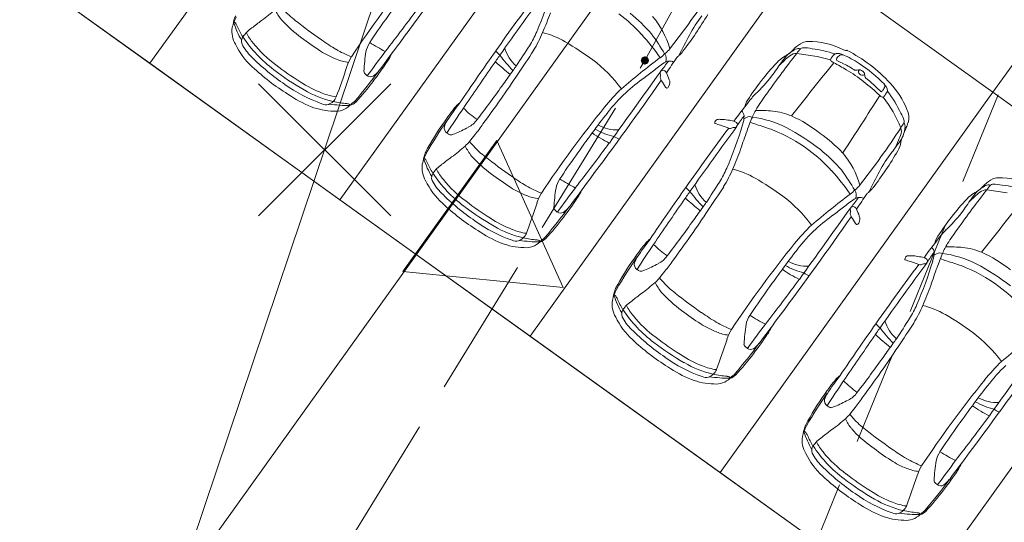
# Model space of a CAD drawing. Header units: metres. Extents: x 6541766 to 6542290, y 5894743 to 5895338.
# Tile 35 of 78: x 6541940.31 to 6541950.83, y 5895200.05 to 5895205.43. Entities that reach past the tile are written whole.
import ezdxf

# ---------------------------------------------------------------- set-up
doc = ezdxf.new("R2010")
doc.units = ezdxf.units.M
doc.linetypes.add('1.0_0.5', pattern=[1.5, 1, -0.5])
doc.linetypes.add('1.5_0.5', pattern=[2, 1.5, -0.5])
for name, color, linetype, lineweight in [('_dr_ścieki kd', 36, 'Continuous', 30), ('A-OZNACZENIA', 7, 'Continuous', 15), ('A-PZT', 4, 'Continuous', 9), ('IE - podklad', 8, 'Continuous', 9)]:
    doc.layers.add(name, color=color, linetype=linetype, lineweight=lineweight)
for name, color, linetype in [('_rozbiórki', 1, 'Continuous'), ('jezdnia', 7, 'Continuous'), ('przewód kanalizacyjny', 7, 'Continuous'), ('zadrzewienie  zakrzewienie', 7, 'Continuous')]:
    doc.layers.add(name, color=color, linetype=linetype)

# ---------------------------------------------------------------- blocks, each defined once
blk = doc.blocks.new('blok - sanitarne pzt chelmza ng')
at = {"layer": '_rozbiórki', "lineweight": 9}
for p, q in [((6542442.859, 5895204.742), (6542444.273, 5895203.328)), ((6542444.273, 5895204.742), (6542442.859, 5895203.328))]:
    blk.add_line(p, q, dxfattribs=at)
at = {"layer": 'przewód kanalizacyjny', "color": 34, "linetype": 'Continuous', "lineweight": 9}
for p in [(6542419.51, 5895132.49), (6542428.063, 5895157.928)]:
    blk.add_line(p, (6542454.28, 5895235.9), dxfattribs=at)
blk = doc.blocks.new('blok - podklad szary rfqfqw')
at = {"color": 8, "linetype": 'ByBlock', "lineweight": 9}
for p, q in [((6541948.613, 5895205.066), (6541948.83, 5895205.034)), ((6541948.83, 5895205.034), (6541948.973, 5895204.998)), ((6541950.645, 5895203.608), (6541950.861, 5895203.577))]:
    blk.add_line(p, q, dxfattribs=at)
for centre, radius, start, end in [((6541911.026, 5895230.102), 41.629, 323.2311, 325.0181), ((6541954.196, 5895198.137), 12.429, 141.0675, 146.3247), ((6541965.133, 5895191.29), 24.084, 143.1734, 145.0354), ((6541991.845, 5895172.176), 56.868, 143.8279, 144.688), ((6541941.811, 5895207.024), 4.378, 336.7681, 343.2174), ((6541940.714, 5895210.251), 8.317, 321.8662, 327.0563), ((6541954.902, 5895197.879), 13.081, 143.4301, 146.0683), ((6541941.031, 5895207.907), 3.11, 306.7936, 310.2152), ((6541943.533, 5895205.768), 0.548, 205.4757, 218.6323), ((6541943.722, 5895206.057), 0.792, 221.243, 233.7315), ((6541928.173, 5895217.599), 20.345, 322.0465, 323.7401), ((6541941.922, 5895207.006), 4.33, 336.6155, 339.6317), ((6541945.74, 5895204.177), 1.632, 41.9991, 53.5481), ((6541945.691, 5895204.087), 1.812, 40.8781, 50.933), ((6541944.393, 5895207.389), 3.784, 322.5414, 329.744), ((6541943.263, 5895205.15), 0.71, 154.3633, 164.3428), ((6541943.012, 5895205.306), 0.429, 158.0762, 171.2191), ((6541943.529, 5895205.696), 0.981, 197.9618, 209.9941), ((6541942.589, 5895205.366), 0.0345, 37.1665, 73.964), ((6541942.473, 5895205.283), 0.176, 25.037, 35.9371), ((6541892.662, 5895270.677), 82.353, 307.49455, 307.58533), ((6541944.069, 5895206.282), 1.289, 221.6396, 234.4787), ((6541946.662, 5895209.735), 5.501, 231.7042, 235.3516), ((6541946.361, 5895204.862), 0.93, 15.8143, 40.1111), ((6541948.729, 5895204.589), 1.431, 142.1557, 151.9497), ((6541942.841, 5895205.301), 0.265, 171.0573, 211.3534), ((6541943.421, 5895205.689), 0.855, 202.7913, 211.5538), ((6541943.12, 5895204.924), 0.532, 136.2913, 142.9019), ((6541943.224, 5895205.532), 0.551, 206.3992, 220.4587), ((6541943.018, 5895205.003), 0.405, 124.3645, 134.4298), ((6541944.673, 5895205.806), 1.268, 328.6841, 336.3133), ((6541944.77, 5895205.746), 1.216, 327.8362, 337.8511), ((6541945.629, 5895204.276), 1.047, 60.8709, 75.162), ((6541945.206, 5895203.674), 2.366, 34.6604, 42.3984), ((6541945.038, 5895203.791), 2.508, 30.4027, 36.2307), ((6541943.318, 5895205.498), 0.779, 205.4948, 227.7389), ((6541942.77, 5895205.194), 0.0908, 145.3909, 199.0658), ((6541943.166, 5895205.419), 0.545, 207.8733, 225.4647), ((6541943.883, 5895206.032), 1.428, 213.5818, 233.0259), ((6541943.871, 5895206.049), 1.38, 219.3518, 233.3278), ((6541944.916, 5895207.292), 2.605, 232.2084, 237.7048), ((6541944.521, 5895206.562), 1.674, 233.8948, 240.2528), ((6541944.291, 5895205.025), 0.288, 147.1947, 168.3883), ((6541945.768, 5895207.997), 3.3, 238.5997, 241.9329), ((6540234.011, 5896469.938), 2127.191, 323.50822, 323.518327), ((6541944.608, 5895202.535), 3.064, 53.4613, 60.0411), ((6541961.907, 5895197.707), 16.298, 152.383, 153.252), ((6541948.872, 5895204.812), 0.418, 117.8651, 132.4463), ((6541948.729, 5895205.069), 0.124, 89.3876, 115.1608), ((6541948.745, 5895204.387), 0.806, 62.8831, 91.0116), ((6541944.001, 5895205.815), 0.868, 236.7067, 249.3639), ((6541944.322, 5895206.191), 1.253, 239.6949, 247.9597), ((6541946.192, 5895204.739), 2.21, 171.0455, 176.4961), ((6541979.285, 5895178.843), 43.801, 143.1924, 143.6144), ((6541943.932, 5895205.204), 0.378, 324.3338, 337.9528), ((6541972.201, 5895186.166), 32.813, 144.7773, 145.9543), ((6541945.569, 5895205.219), 0.215, 216.4669, 233.1654), ((6541945.874, 5895205.232), 0.397, 196.1566, 229.2969), ((6541935.003, 5895211.99), 12.746, 326.3685, 327.5289), ((6541939.701, 5895208.953), 7.215, 325.2873, 327.7032), ((6541946.749, 5895205.562), 0.676, 306.6272, 318.5863), ((6541947.128, 5895205.009), 0.0895, 335.9925, 34.6225), ((6541947.222, 5895205.207), 0.211, 308.57, 325.5609), ((6541959.333, 5895196.732), 13.578, 142.1364, 144.3528), ((6541948.319, 5895205.34), 0.348, 298.8137, 309.5028), ((6541948.784, 5895204.76), 0.395, 117.7941, 135.0941), ((6541948.611, 5895204.948), 0.118, 88.842, 128.3006), ((6541947.634, 5895206.038), 1.325, 313.193, 316.1665), ((6541948.629, 5895205.066), 0.0527, 64.9374, 123.6119), ((6541948.892, 5895204.886), 0.331, 136.6022, 147.2258), ((6541948.677, 5895205.087), 0.0372, 93.5481, 134.4924), ((6541948.69, 5895204.71), 0.415, 77.8333, 92.0894), ((6541948.561, 5895203.59), 1.541, 72.5844, 81.9257), ((6541949.039, 5895205.031), 0.0338, 100.8259, 135.8492), ((6541949.047, 5895204.941), 0.124, 61.0521, 96.8218), ((6541949.197, 5895205.27), 0.186, 242.7824, 249.7674), ((6541949.136, 5895205.11), 0.0144, 258.054, 300.8235), ((6541949.147, 5895205.09), 0.00831, 63.1718, 114.7213), ((6541948.398, 5895203.634), 1.646, 42.5612, 62.7938), ((6541944.588, 5895206.841), 2.556, 225.112, 235.5681), ((6541943.861, 5895205.377), 0.409, 246.1087, 264.6137), ((6541944.35, 5895204.742), 0.575, 149.9694, 161.387), ((6541941.592, 5895206.728), 3.171, 321.9016, 326.6191), ((6541941.43, 5895207.725), 4.822, 324.7715, 326.2664), ((6541947.012, 5895206.708), 2.371, 226.906, 231.9561), ((6541946.794, 5895206.055), 1.688, 216.656, 224.0159), ((6541945.476, 5895203.742), 1.578, 36.8029, 52.6951), ((6541952.616, 5895197.816), 9.042, 127.1786, 130.5378), ((6541947.976, 5895203.797), 1.404, 123.1053, 128.8931), ((6541944.269, 5895207.123), 3.662, 322.1782, 324.2356), ((6541947.24, 5895204.93), 0.0526, 89.8089, 125.7679), ((6541508.117, 5895506.799), 532.897, 325.48645, 325.50758), ((6541947.251, 5895204.882), 0.102, 63.1265, 96.011), ((6541947.408, 5895204.958), 0.0996, 122.8751, 140.5901), ((6541950.325, 5895203.15), 2.647, 135.9816, 146.952), ((6541944.535, 5895207.599), 4.714, 323.8874, 326.1038), ((6541948.692, 5895204.679), 0.411, 119.9081, 131.0514), ((6541949.647, 5895203.733), 1.715, 130.3186, 135.425), ((6541949.128, 5895204.485), 0.835, 138.3678, 144.519), ((6542233.748, 5894978.285), 363.952, 141.47674, 141.59101), ((6541949.204, 5895204.871), 0.264, 135.9814, 151.1173), ((6541948.981, 5895204.995), 0.0088, 155.8444, 237.097), ((6541949.241, 5895205.346), 0.446, 233.5991, 238.4586), ((6541945.457, 5895198.466), 7.407, 60.1615, 61.3505), ((6541949.047, 5895205), 0.0108, 157.5747, 246.8018), ((6541949.139, 5895204.955), 0.113, 130.9944, 154.3477), ((6541949.515, 5895205.867), 0.996, 241.6842, 245.1664), ((6541949.094, 5895205.009), 0.0425, 72.0732, 133.262), ((6541948.807, 5895204.299), 0.724, 54.9751, 66.349), ((6541948.798, 5895204.259), 0.849, 55.4943, 68.6532), ((6541948.436, 5895203.662), 1.546, 43.9571, 56.9682), ((6541944.512, 5895206.764), 2.519, 227.0058, 237.8941), ((6541944.625, 5895206.952), 2.61, 232.1632, 240.7285), ((6541944.984, 5895207.437), 3.158, 232.163, 237.9144), ((6541934.849, 5895207.886), 9.433, 339.6127, 341.703), ((6541938.408, 5895209.182), 7.174, 319.8401, 323.1676), ((6541944.022, 5895204.875), 0.036, 181.6738, 215.495), ((6541944.103, 5895204.947), 0.144, 219.9201, 236.2506), ((6541943.857, 5895205.13), 0.383, 306.9369, 319.6958), ((6542012.068, 5895158.751), 81.133, 145.2958, 145.6918), ((6541927.604, 5895217.749), 22.107, 323.9554, 324.4049), ((6541956.095, 5895197.419), 12.894, 144.3672, 144.6348), ((6542174.803, 5895041.005), 280.49, 144.25288, 144.44442), ((6541945.18, 5895207.288), 3.069, 305.9992, 308.6077), ((6541947.18, 5895204.857), 0.028, 103.8517, 199), ((6541947.061, 5895204.814), 0.099, 12.0203, 19.4906), ((6541947.185, 5895204.86), 0.0261, 64.8381, 115.8236), ((6541947.168, 5895204.834), 0.0571, 26.6144, 60.8924), ((6541946.518, 5895204.531), 0.775, 19.0916, 25.0804), ((6541948.129, 5895203.206), 1.966, 45.7503, 58.9825), ((6541949.245, 5895204.929), 0.0435, 238.119, 288.635), ((6541949.277, 5895204.827), 0.0632, 50.6119, 106.4846), ((6541949.303, 5895204.872), 0.0319, 172.6381, 215.0963), ((6541949.29, 5895204.869), 0.02, 83.3652, 157.0964), ((6541949.319, 5895204.883), 0.0514, 214.7228, 270.8567), ((6541949.291, 5895204.836), 0.048, 10.6052, 56.2407), ((6541949.32, 5895204.848), 0.0164, 270.8398, 10.8309), ((6541944.035, 5895205.891), 1.344, 237.2156, 248.4791), ((6541941.713, 5895206.559), 2.973, 317.3835, 323.017), ((6541944.058, 5895204.88), 0.0643, 236.6317, 297.2253), ((6541935.132, 5895212.062), 12.675, 322.5671, 324.7183), ((6541935.369, 5895211.637), 12.307, 323.4789, 326.502), ((6541913.057, 5895228.645), 41.629, 323.2311, 325.0181), ((6541948.228, 5895203.057), 2.146, 125.4419, 132.2665), ((6541947.176, 5895204.813), 0.0227, 155.6805, 194.9375), ((6541946.478, 5895204.53), 0.73, 19.8844, 22.3084), ((6541947.135, 5895204.832), 0.0223, 332.294, 6.7955), ((6541945.482, 5895203.653), 2.024, 31.3022, 33.7524), ((6541947.164, 5895204.754), 0.0916, 335.338, 19.6229), ((6541947.178, 5895205.707), 1.464, 312.8019, 322.7354), ((6541949.169, 5895204.809), 0.172, 4.773, 12.0486), ((6541949.371, 5895204.824), 0.0303, 181.6831, 228.1178), ((6541948.796, 5895204.063), 0.924, 44.3266, 53.1057), ((6541948.906, 5895204.095), 0.96, 22.8174, 42.7972), ((6541944.079, 5895206.048), 1.614, 234.5347, 250.4527), ((6541943.909, 5895205.626), 1.104, 239.5032, 256.8423), ((6541943.768, 5895205.181), 0.585, 247.2207, 262.4226), ((6541947.93, 5895203.409), 1.747, 132.9801, 141.7556), ((6541947.806, 5895203.527), 1.514, 132.4256, 143.4498), ((6541947.252, 5895204.73), 0.0473, 211.1122, 225.7083), ((6541947.224, 5895204.7), 0.00607, 221.3395, 290.3346), ((6541947.211, 5895204.729), 0.0381, 291.9655, 338.9367), ((6541952.86, 5895201.401), 5.597, 144.5769, 146.4868), ((6541949.993, 5895205.222), 0.742, 223.7776, 229.3512), ((6541949.516, 5895204.666), 0.00955, 230.9943, 320.6399), ((6541949.386, 5895204.783), 0.184, 318.1155, 329.1809), ((6541949.506, 5895204.717), 0.0473, 324.0072, 23.2406), ((6541954.388, 5895201.201), 5.92, 144.2967, 144.9222), ((6541949.465, 5895204.65), 0.119, 8.9431, 45.4737), ((6541949.568, 5895204.665), 0.0162, 326.0264, 12.6783), ((6541948.453, 5895203.814), 1.412, 25.6847, 36.8524), ((6541944.023, 5895205.909), 1.536, 236.3974, 247.0313), ((6541943.554, 5895204.659), 0.149, 290.8856, 336.9005), ((6541943.946, 5895205.967), 1.445, 258.4625, 264.4189), ((6541943.797, 5895204.644), 0.142, 286.854, 316.7537), ((6541943.913, 5895204.476), 0.0772, 119.3055, 138.2848), ((6541943.846, 5895204.594), 0.0583, 299.5261, 319.1609), ((6541947.818, 5895202.383), 3.537, 142.4815, 146.2621), ((6541945.127, 5895204.366), 0.206, 123.803, 138.6067), ((6541952.805, 5895200.831), 5.997, 141.7745, 144.1975), ((6541948.335, 5895204.416), 0.289, 142.0881, 164.3172), ((6541948.632, 5895204.15), 0.666, 133.6215, 143.9412), ((6541898.888, 5895237.064), 60.122, 326.63997, 327.33455), ((6541949.558, 5895204.672), 0.0812, 224.8753, 247.072), ((6541949.532, 5895204.609), 0.0134, 248.4793, 333.0163), ((6541948.457, 5895203.755), 1.369, 22.1141, 37.9401), ((6541943.68, 5895205.16), 0.712, 248.8944, 268.7303), ((6541943.584, 5895204.634), 0.117, 247.0384, 281.3874), ((6541943.849, 5895206.341), 1.833, 262.6982, 269.6677), ((6541943.684, 5895204.671), 0.224, 265.0177, 313.4582), ((6541943.802, 5895204.475), 0.0545, 52.9421, 85.6891), ((6541943.809, 5895204.487), 0.0406, 37.9159, 51.1103), ((6541943.655, 5895204.693), 0.26, 314.714, 320.3371), ((6541946.36, 5895203.325), 1.819, 139.6758, 146.2611), ((6541955.199, 5895197.536), 12.297, 145.6129, 147.1048), ((6541945.845, 5895205.272), 1.121, 224.8655, 234.6269), ((6541956.227, 5895196.68), 12.429, 141.0675, 146.3247), ((6541948.665, 5895202.677), 2.715, 139.8388, 145.4985), ((6541947.96, 5895204.387), 0.0912, 7.2377, 45.1792), ((6541948.809, 5895204.108), 0.725, 148.0666, 157.5048), ((6541948.202, 5895202.735), 1.721, 84.8565, 90.9939), ((6541948.275, 5895203.71), 0.743, 67.7311, 83.6671), ((6541949.467, 5895204.267), 0.304, 15.0566, 31.6028), ((6541949.61, 5895204.381), 0.2, 343.5537, 25.5022), ((6541946.95, 5895202.811), 2.597, 144.075, 152.5336), ((6541948.44, 5895201.816), 4.371, 144.6176, 150.0222), ((6541945.079, 5895204.214), 0.242, 146.6866, 163.3957), ((6541944.998, 5895204.493), 0.24, 295.3942, 325.8363), ((6541947.778, 5895204.32), 0.0425, 145.5434, 174.7872), ((6541947.742, 5895204.322), 0.00586, 164.7324, 258.8663), ((6541947.775, 5895204.321), 0.0396, 108.5071, 144.2294), ((6541947.79, 5895204.239), 0.122, 81.9082, 102.8927), ((6541947.801, 5895203.949), 0.411, 79.3998, 89.1213), ((6541947.789, 5895203.763), 0.597, 75.2211, 81.5993), ((6541947.924, 5895204.271), 0.0711, 50.5586, 75.4413), ((6541947.947, 5895204.304), 0.0312, 317.6097, 45.1782), ((6541949.461, 5895203.331), 1.769, 142.8915, 147.1095), ((6541947.751, 5895204.401), 0.299, 340.824, 359.504), ((6541948.124, 5895204.267), 0.124, 98.2625, 128.1216), ((6541950.416, 5895203.422), 2.473, 157.0752, 160.7612), ((6541948.112, 5895204.318), 0.0718, 68.3038, 94.561), ((6541948.293, 5895204.684), 0.394, 243.415, 253.5176), ((6541947.986, 5895203.251), 1.144, 63.3416, 82.3301), ((6541947.922, 5895203.003), 1.532, 52.0544, 65.5476), ((6541945.878, 5895206.722), 4.562, 327.4968, 328.2759), ((6541949.735, 5895204.337), 0.0269, 328.5386, 18.4885), ((6541949.714, 5895204.287), 0.0565, 349.6428, 39.4935), ((6541949.427, 5895204.431), 0.389, 335.9834, 344.0436), ((6541944.914, 5895204.27), 0.0683, 168.5225, 233.5761), ((6541944.949, 5895204.295), 0.11, 227.1296, 242.6341), ((6541944.418, 5895205.527), 1.426, 292.0963, 298.6139), ((6541943.605, 5895205.439), 2.001, 321.5921, 325.768), ((6541956.933, 5895196.422), 13.081, 143.4301, 146.0683), ((6541947.178, 5895205.278), 1.301, 234.7721, 244.088), ((6541946.822, 5895204.898), 0.738, 240.3134, 257.2782), ((6541946.694, 5895204.672), 0.424, 241.005, 272.0528), ((6541967.164, 5895189.832), 24.084, 143.1734, 145.0354), ((6541993.877, 5895170.718), 56.868, 143.8279, 144.688), ((6541948.17, 5895205.589), 1.343, 251.3648, 252.6388), ((6541947.303, 5895202.714), 1.66, 69.4391, 73.7045), ((6541943.842, 5895205.566), 4.378, 336.7681, 343.2174), ((6541947.903, 5895204.293), 0.0304, 235.7462, 313.3106), ((6541947.938, 5895204.246), 0.0286, 72.6787, 119.8555), ((6541947.949, 5895204.301), 0.0281, 265.6326, 317.9046), ((6541953.245, 5895202.31), 5.511, 159.5356, 161.6852), ((6541943.719, 5895190.203), 14.792, 71.7949, 72.4417), ((6541947.68, 5895202.585), 1.795, 53.7439, 68.4093), ((6541947.348, 5895202.098), 2.462, 51.9653, 62.1071), ((6541942.745, 5895208.794), 8.317, 321.8662, 327.0563), ((6541949.494, 5895204.291), 0.276, 325.253, 357.1682), ((6541949.601, 5895204.232), 0.13, 340.0721, 17.4278), ((6541950.214, 5895204.056), 0.482, 153.2909, 159.3899), ((6541944.911, 5895204.219), 0.0255, 237.9664, 279.1216), ((6541944.85, 5895204.467), 0.281, 283.5657, 291.8797), ((6541944.675, 5895204.505), 0.583, 312.565, 319.1074), ((6541951.474, 5895199.227), 8.025, 141.7428, 142.4032), ((6541944.704, 5895203.713), 0.581, 38.7674, 44.8015), ((6541946.791, 5895204.356), 0.221, 233.4189, 249.9617), ((6541947.841, 5895202.792), 1.749, 43.8106, 54.2161), ((6541946.762, 5895206.195), 3.606, 322.6997, 325.1346), ((6541946.123, 5895205.699), 3.904, 335.082, 337.2296), ((6541949.498, 5895204.15), 0.231, 327.3373, 352.0917), ((6541949.987, 5895204.068), 0.265, 157.5103, 169.0816), ((6541945.043, 5895203.849), 0.429, 158.0762, 171.2191), ((6541943.062, 5895206.449), 3.11, 306.7936, 310.2152), ((6541945.565, 5895204.311), 0.548, 205.4757, 218.6323), ((6541945.753, 5895204.599), 0.792, 221.243, 233.7315), ((6541930.204, 5895216.141), 20.345, 322.0465, 323.7401), ((6541943.954, 5895205.549), 4.33, 336.6155, 339.6317), ((6541947.772, 5895202.72), 1.632, 41.9991, 53.5481), ((6541947.723, 5895202.63), 1.812, 40.8781, 50.933), ((6541946.424, 5895205.931), 3.784, 322.5414, 329.744), ((6541950.76, 5895203.132), 1.431, 142.1557, 151.9497), ((6541945.295, 5895203.693), 0.71, 154.3633, 164.3428), ((6541945.561, 5895204.239), 0.981, 197.9618, 209.9941), ((6541944.62, 5895203.909), 0.0345, 37.1665, 73.964), ((6541944.505, 5895203.826), 0.176, 25.037, 35.9371), ((6541945.452, 5895204.232), 0.855, 202.7913, 211.5538), ((6541894.694, 5895269.22), 82.353, 307.49455, 307.58533), ((6541946.1, 5895204.825), 1.289, 221.6396, 234.4787), ((6541948.693, 5895208.278), 5.501, 231.7042, 235.3516), ((6541948.393, 5895203.404), 0.93, 15.8143, 40.1111), ((6541944.873, 5895203.843), 0.265, 171.0573, 211.3534), ((6541945.151, 5895203.467), 0.532, 136.2913, 142.9019), ((6541945.255, 5895204.075), 0.551, 206.3992, 220.4587), ((6541945.05, 5895203.545), 0.405, 124.3645, 134.4298), ((6541946.704, 5895204.349), 1.268, 328.6841, 336.3133), ((6541946.802, 5895204.289), 1.216, 327.8362, 337.8511), ((6541947.66, 5895202.818), 1.047, 60.8709, 75.162), ((6541947.237, 5895202.217), 2.366, 34.6604, 42.3984), ((6541947.07, 5895202.333), 2.508, 30.4027, 36.2307), ((6541963.939, 5895196.25), 16.298, 152.383, 153.252), ((6541945.35, 5895204.041), 0.779, 205.4948, 227.7389), ((6541944.801, 5895203.736), 0.0908, 145.3909, 199.0658), ((6541945.197, 5895203.961), 0.545, 207.8733, 225.4647), ((6541945.914, 5895204.574), 1.428, 213.5818, 233.0259), ((6541945.903, 5895204.592), 1.38, 219.3518, 233.3278), ((6541946.948, 5895205.835), 2.605, 232.2084, 237.7048), ((6541946.552, 5895205.105), 1.674, 233.8948, 240.2528), ((6541946.322, 5895203.568), 0.288, 147.1947, 168.3883), ((6541947.799, 5895206.54), 3.3, 238.5997, 241.9329), ((6540236.043, 5896468.48), 2127.191, 323.50822, 323.518327), ((6541937.034, 5895210.533), 12.746, 326.3685, 327.5289), ((6541946.639, 5895201.078), 3.064, 53.4613, 60.0411), ((6541950.903, 5895203.354), 0.418, 117.8651, 132.4463), ((6541950.76, 5895203.612), 0.124, 89.3876, 115.1608), ((6541950.776, 5895202.93), 0.806, 62.8831, 91.0116), ((6541946.032, 5895204.358), 0.868, 236.7067, 249.3639), ((6541946.354, 5895204.733), 1.253, 239.6949, 247.9597), ((6541948.223, 5895203.282), 2.21, 171.0455, 176.4961), ((6541981.316, 5895177.386), 43.801, 143.1924, 143.6144), ((6541945.964, 5895203.746), 0.378, 324.3338, 337.9528), ((6541974.233, 5895184.709), 32.813, 144.7773, 145.9543), ((6541943.461, 5895206.268), 4.822, 324.7715, 326.2664), ((6541947.6, 5895203.762), 0.215, 216.4669, 233.1654), ((6541948.826, 5895204.598), 1.688, 216.656, 224.0159), ((6541947.905, 5895203.775), 0.397, 196.1566, 229.2969), ((6541941.733, 5895207.496), 7.215, 325.2873, 327.7032), ((6541948.78, 5895204.105), 0.676, 306.6272, 318.5863), ((6541949.159, 5895203.552), 0.0895, 335.9925, 34.6225), ((6541949.439, 5895203.501), 0.0996, 122.8751, 140.5901), ((6541949.253, 5895203.75), 0.211, 308.57, 325.5609), ((6541961.364, 5895195.274), 13.578, 142.1364, 144.3528), ((6541950.351, 5895203.883), 0.348, 298.8137, 309.5028), ((6541950.815, 5895203.303), 0.395, 117.7941, 135.0941), ((6541950.642, 5895203.49), 0.118, 88.842, 128.3006), ((6541949.665, 5895204.58), 1.325, 313.193, 316.1665), ((6541950.66, 5895203.609), 0.0527, 64.9374, 123.6119), ((6541950.923, 5895203.429), 0.331, 136.6022, 147.2258), ((6541950.708, 5895203.63), 0.0372, 93.5481, 134.4924), ((6541950.721, 5895203.252), 0.415, 77.8333, 92.0894), ((6541950.592, 5895202.133), 1.541, 72.5844, 81.9257), ((6541946.619, 5895205.384), 2.556, 225.112, 235.5681), ((6541947.016, 5895205.979), 3.158, 232.163, 237.9144), ((6541945.892, 5895203.92), 0.409, 246.1087, 264.6137), ((6541946.381, 5895203.284), 0.575, 149.9694, 161.387), ((6541943.623, 5895205.27), 3.171, 321.9016, 326.6191), ((6542014.099, 5895157.294), 81.133, 145.2958, 145.6918), ((6541949.043, 5895205.251), 2.371, 226.906, 231.9561), ((6541947.507, 5895202.285), 1.578, 36.8029, 52.6951), ((6541954.648, 5895196.358), 9.042, 127.1786, 130.5378), ((6541950.007, 5895202.34), 1.404, 123.1053, 128.8931), ((6541946.301, 5895205.666), 3.662, 322.1782, 324.2356), ((6541949.272, 5895203.473), 0.0526, 89.8089, 125.7679), ((6541510.148, 5895505.342), 532.897, 325.48645, 325.50758), ((6541949.282, 5895203.424), 0.102, 63.1265, 96.011), ((6541952.356, 5895201.693), 2.647, 135.9816, 146.952), ((6541946.566, 5895206.141), 4.714, 323.8874, 326.1038), ((6541950.723, 5895203.222), 0.411, 119.9081, 131.0514), ((6541951.678, 5895202.276), 1.715, 130.3186, 135.425), ((6541951.159, 5895203.027), 0.835, 138.3678, 144.519), ((6542235.779, 5894976.828), 363.952, 141.47674, 141.59101), ((6541946.543, 5895205.306), 2.519, 227.0058, 237.8941), ((6541946.656, 5895205.495), 2.61, 232.1632, 240.7285), ((6541936.881, 5895206.429), 9.433, 339.6127, 341.703), ((6541940.439, 5895207.725), 7.174, 319.8401, 323.1676), ((6541946.053, 5895203.418), 0.036, 181.6738, 215.495), ((6541946.134, 5895203.489), 0.144, 219.9201, 236.2506), ((6541945.889, 5895203.672), 0.383, 306.9369, 319.6958), ((6541937.401, 5895210.18), 12.307, 323.4789, 326.502), ((6541929.635, 5895216.292), 22.107, 323.9554, 324.4049), ((6541958.126, 5895195.962), 12.894, 144.3672, 144.6348), ((6542176.834, 5895039.548), 280.49, 144.25288, 144.44442), ((6541947.211, 5895205.831), 3.069, 305.9992, 308.6077), ((6541949.212, 5895203.399), 0.028, 103.8517, 199), ((6541949.092, 5895203.357), 0.099, 12.0203, 19.4906), ((6541949.167, 5895203.375), 0.0223, 332.294, 6.7955), ((6541949.216, 5895203.403), 0.0261, 64.8381, 115.8236), ((6541949.2, 5895203.377), 0.0571, 26.6144, 60.8924), ((6541948.549, 5895203.074), 0.775, 19.0916, 25.0804), ((6541946.11, 5895204.59), 1.614, 234.5347, 250.4527), ((6541946.066, 5895204.434), 1.344, 237.2156, 248.4791), ((6541943.744, 5895205.102), 2.973, 317.3835, 323.017), ((6541946.09, 5895203.423), 0.0643, 236.6317, 297.2253), ((6541937.163, 5895210.605), 12.675, 322.5671, 324.7183), ((6541915.088, 5895227.187), 41.629, 323.2311, 325.0181), ((6541950.259, 5895201.599), 2.146, 125.4419, 132.2665), ((6541949.207, 5895203.355), 0.0227, 155.6805, 194.9375), ((6541948.51, 5895203.072), 0.73, 19.8844, 22.3084), ((6541947.513, 5895202.196), 2.024, 31.3022, 33.7524), ((6541949.195, 5895203.296), 0.0916, 335.338, 19.6229), ((6541949.209, 5895204.249), 1.464, 312.8019, 322.7354), ((6541946.054, 5895204.452), 1.536, 236.3974, 247.0313), ((6541945.94, 5895204.169), 1.104, 239.5032, 256.8423), ((6541945.8, 5895203.723), 0.585, 247.2207, 262.4226), ((6541949.962, 5895201.952), 1.747, 132.9801, 141.7556), ((6541949.837, 5895202.07), 1.514, 132.4256, 143.4498), ((6541949.283, 5895203.272), 0.0473, 211.1122, 225.7083), ((6541949.255, 5895203.242), 0.00607, 221.3395, 290.3346), ((6541949.243, 5895203.272), 0.0381, 291.9655, 338.9367), ((6541950.664, 5895202.693), 0.666, 133.6215, 143.9412), ((6541954.891, 5895199.943), 5.597, 144.5769, 146.4868), ((6541945.616, 5895203.177), 0.117, 247.0384, 281.3874), ((6541945.586, 5895203.201), 0.149, 290.8856, 336.9005), ((6541945.88, 5895204.884), 1.833, 262.6982, 269.6677), ((6541945.978, 5895204.51), 1.445, 258.4625, 264.4189), ((6541945.833, 5895203.017), 0.0545, 52.9421, 85.6891), ((6541945.841, 5895203.029), 0.0406, 37.9159, 51.1103), ((6541945.828, 5895203.186), 0.142, 286.854, 316.7537), ((6541945.686, 5895203.236), 0.26, 314.714, 320.3371), ((6541945.944, 5895203.018), 0.0772, 119.3055, 138.2848), ((6541945.878, 5895203.136), 0.0583, 299.5261, 319.1609), ((6541949.85, 5895200.925), 3.537, 142.4815, 146.2621), ((6541947.159, 5895202.909), 0.206, 123.803, 138.6067), ((6541954.837, 5895199.374), 5.997, 141.7745, 144.1975), ((6541950.366, 5895202.958), 0.289, 142.0881, 164.3172), ((6541945.712, 5895203.702), 0.712, 248.8944, 268.7303), ((6541945.715, 5895203.213), 0.224, 265.0177, 313.4582), ((6541948.391, 5895201.867), 1.819, 139.6758, 146.2611), ((6541957.231, 5895196.079), 12.297, 145.6129, 147.1048), ((6541947.877, 5895203.815), 1.121, 224.8655, 234.6269), ((6541958.258, 5895195.223), 12.429, 141.0675, 146.3247), ((6541950.697, 5895201.22), 2.715, 139.8388, 145.4985), ((6541949.991, 5895202.929), 0.0912, 7.2377, 45.1792), ((6541950.84, 5895202.65), 0.725, 148.0666, 157.5048), ((6541950.234, 5895201.277), 1.721, 84.8565, 90.9939), ((6541950.306, 5895202.253), 0.743, 67.7311, 83.6671), ((6541948.981, 5895201.354), 2.597, 144.075, 152.5336), ((6541950.472, 5895200.359), 4.371, 144.6176, 150.0222), ((6541947.111, 5895202.757), 0.242, 146.6866, 163.3957), ((6541947.029, 5895203.036), 0.24, 295.3942, 325.8363), ((6541945.636, 5895203.981), 2.001, 321.5921, 325.768), ((6541949.81, 5895202.862), 0.0425, 145.5434, 174.7872), ((6541949.773, 5895202.865), 0.00586, 164.7324, 258.8663), ((6541950.201, 5895204.132), 1.343, 251.3648, 252.6388), ((6541949.807, 5895202.863), 0.0396, 108.5071, 144.2294), ((6541949.821, 5895202.782), 0.122, 81.9082, 102.8927), ((6541949.334, 5895201.256), 1.66, 69.4391, 73.7045), ((6541949.832, 5895202.492), 0.411, 79.3998, 89.1213), ((6541949.821, 5895202.305), 0.597, 75.2211, 81.5993), ((6541949.955, 5895202.814), 0.0711, 50.5586, 75.4413), ((6541949.978, 5895202.846), 0.0312, 317.6097, 45.1782), ((6541951.492, 5895201.874), 1.769, 142.8915, 147.1095), ((6541949.782, 5895202.943), 0.299, 340.824, 359.504), ((6541950.156, 5895202.81), 0.124, 98.2625, 128.1216), ((6541952.448, 5895201.965), 2.473, 157.0752, 160.7612), ((6541950.144, 5895202.861), 0.0718, 68.3038, 94.561), ((6541950.325, 5895203.226), 0.394, 243.415, 253.5176), ((6541950.017, 5895201.794), 1.144, 63.3416, 82.3301), ((6541945.75, 5895188.746), 14.792, 71.7949, 72.4417), ((6541949.954, 5895201.546), 1.532, 52.0544, 65.5476), ((6541946.945, 5895202.812), 0.0683, 168.5225, 233.5761), ((6541946.98, 5895202.838), 0.11, 227.1296, 242.6341), ((6541946.881, 5895203.01), 0.281, 283.5657, 291.8797), ((6541946.449, 5895204.07), 1.426, 292.0963, 298.6139), ((6541958.965, 5895194.964), 13.081, 143.4301, 146.0683), ((6541949.209, 5895203.821), 1.301, 234.7721, 244.088), ((6541948.854, 5895203.441), 0.738, 240.3134, 257.2782), ((6541948.726, 5895203.215), 0.424, 241.005, 272.0528), ((6541969.195, 5895188.375), 24.084, 143.1734, 145.0354), ((6541995.908, 5895169.261), 56.868, 143.8279, 144.688), ((6541945.874, 5895204.109), 4.378, 336.7681, 343.2174), ((6541949.935, 5895202.836), 0.0304, 235.7462, 313.3106), ((6541949.97, 5895202.789), 0.0286, 72.6787, 119.8555), ((6541949.98, 5895202.844), 0.0281, 265.6326, 317.9046), ((6541955.276, 5895200.852), 5.511, 159.5356, 161.6852), ((6541949.711, 5895201.128), 1.795, 53.7439, 68.4093), ((6541949.379, 5895200.641), 2.462, 51.9653, 62.1071), ((6541946.943, 5895202.762), 0.0255, 237.9664, 279.1216), ((6541946.707, 5895203.047), 0.583, 312.565, 319.1074), ((6541953.506, 5895197.769), 8.025, 141.7428, 142.4032), ((6541946.735, 5895202.256), 0.581, 38.7674, 44.8015), ((6541932.235, 5895214.684), 20.345, 322.0465, 323.7401), ((6541948.823, 5895202.898), 0.221, 233.4189, 249.9617), ((6541947.326, 5895202.236), 0.71, 154.3633, 164.3428), ((6541947.075, 5895202.392), 0.429, 158.0762, 171.2191), ((6541945.093, 5895204.992), 3.11, 306.7936, 310.2152), ((6541947.596, 5895202.853), 0.548, 205.4757, 218.6323), ((6541947.784, 5895203.142), 0.792, 221.243, 233.7315), ((6541945.985, 5895204.091), 4.33, 336.6155, 339.6317), ((6541949.803, 5895201.263), 1.632, 41.9991, 53.5481), ((6541946.904, 5895202.386), 0.265, 171.0573, 211.3534), ((6541947.592, 5895202.782), 0.981, 197.9618, 209.9941), ((6541946.651, 5895202.451), 0.0345, 37.1665, 73.964), ((6541946.536, 5895202.369), 0.176, 25.037, 35.9371), ((6541947.484, 5895202.774), 0.855, 202.7913, 211.5538), ((6541896.725, 5895267.762), 82.353, 307.49455, 307.58533), ((6541948.131, 5895203.368), 1.289, 221.6396, 234.4787), ((6541950.724, 5895206.82), 5.501, 231.7042, 235.3516), ((6541946.832, 5895202.279), 0.0908, 145.3909, 199.0658), ((6541947.945, 5895203.117), 1.428, 213.5818, 233.0259), ((6541947.182, 5895202.01), 0.532, 136.2913, 142.9019), ((6541947.286, 5895202.617), 0.551, 206.3992, 220.4587), ((6541947.081, 5895202.088), 0.405, 124.3645, 134.4298), ((6541948.736, 5895202.891), 1.268, 328.6841, 336.3133), ((6541948.833, 5895202.831), 1.216, 327.8362, 337.8511), ((6541949.691, 5895201.361), 1.047, 60.8709, 75.162), ((6541947.381, 5895202.583), 0.779, 205.4948, 227.7389), ((6541947.228, 5895202.504), 0.545, 207.8733, 225.4647), ((6541947.934, 5895203.135), 1.38, 219.3518, 233.3278), ((6541948.979, 5895204.377), 2.605, 232.2084, 237.7048), ((6541948.583, 5895203.648), 1.674, 233.8948, 240.2528), ((6541948.353, 5895202.11), 0.288, 147.1947, 168.3883), ((6541949.83, 5895205.083), 3.3, 238.5997, 241.9329), ((6540238.074, 5896467.023), 2127.191, 323.50822, 323.518327), ((6541939.065, 5895209.075), 12.746, 326.3685, 327.5289), ((6541948.671, 5895199.62), 3.064, 53.4613, 60.0411), ((6541948.65, 5895203.927), 2.556, 225.112, 235.5681), ((6541948.063, 5895202.901), 0.868, 236.7067, 249.3639), ((6541948.385, 5895203.276), 1.253, 239.6949, 247.9597), ((6541948.412, 5895201.827), 0.575, 149.9694, 161.387), ((6541950.255, 5895201.824), 2.21, 171.0455, 176.4961), ((6541983.347, 5895175.929), 43.801, 143.1924, 143.6144), ((6541947.995, 5895202.289), 0.378, 324.3338, 337.9528), ((6541976.264, 5895183.252), 32.813, 144.7773, 145.9543), ((6541945.492, 5895204.81), 4.822, 324.7715, 326.2664), ((6541949.631, 5895202.304), 0.215, 216.4669, 233.1654), ((6541950.857, 5895203.14), 1.688, 216.656, 224.0159), ((6541949.937, 5895202.317), 0.397, 196.1566, 229.2969), ((6541943.764, 5895206.039), 7.215, 325.2873, 327.7032), ((6541948.574, 5895203.849), 2.519, 227.0058, 237.8941), ((6541949.047, 5895204.522), 3.158, 232.163, 237.9144), ((6541938.912, 5895204.972), 9.433, 339.6127, 341.703), ((6541947.923, 5895202.462), 0.409, 246.1087, 264.6137), ((6541945.654, 5895203.813), 3.171, 321.9016, 326.6191), ((6542016.131, 5895155.837), 81.133, 145.2958, 145.6918), ((6541951.074, 5895203.793), 2.371, 226.906, 231.9561), ((6541960.157, 5895194.504), 12.894, 144.3672, 144.6348), ((6541949.539, 5895200.827), 1.578, 36.8029, 52.6951), ((6541956.679, 5895194.901), 9.042, 127.1786, 130.5378), ((6541948.687, 5895204.037), 2.61, 232.1632, 240.7285), ((6541942.47, 5895206.268), 7.174, 319.8401, 323.1676), ((6541948.084, 5895201.96), 0.036, 181.6738, 215.495), ((6541948.166, 5895202.032), 0.144, 219.9201, 236.2506), ((6541948.121, 5895201.966), 0.0643, 236.6317, 297.2253), ((6541947.92, 5895202.215), 0.383, 306.9369, 319.6958), ((6541939.432, 5895208.722), 12.307, 323.4789, 326.502), ((6541931.667, 5895214.834), 22.107, 323.9554, 324.4049), ((6542178.865, 5895038.09), 280.49, 144.25288, 144.44442), ((6541948.141, 5895203.133), 1.614, 234.5347, 250.4527), ((6541948.097, 5895202.976), 1.344, 237.2156, 248.4791), ((6541945.775, 5895203.645), 2.973, 317.3835, 323.017), ((6541939.195, 5895209.148), 12.675, 322.5671, 324.7183), ((6541917.12, 5895225.73), 41.629, 323.2311, 325.0181), ((6541948.086, 5895202.994), 1.536, 236.3974, 247.0313), ((6541947.971, 5895202.712), 1.104, 239.5032, 256.8423), ((6541947.831, 5895202.266), 0.585, 247.2207, 262.4226), ((6541951.993, 5895200.495), 1.747, 132.9801, 141.7556), ((6541951.869, 5895200.612), 1.514, 132.4256, 143.4498), ((6541947.647, 5895201.72), 0.117, 247.0384, 281.3874), ((6541947.617, 5895201.744), 0.149, 290.8856, 336.9005), ((6541947.911, 5895203.427), 1.833, 262.6982, 269.6677), ((6541948.009, 5895203.053), 1.445, 258.4625, 264.4189), ((6541947.747, 5895201.756), 0.224, 265.0177, 313.4582), ((6541947.864, 5895201.56), 0.0545, 52.9421, 85.6891), ((6541947.872, 5895201.572), 0.0406, 37.9159, 51.1103), ((6541947.859, 5895201.729), 0.142, 286.854, 316.7537), ((6541947.717, 5895201.779), 0.26, 314.714, 320.3371), ((6541947.975, 5895201.561), 0.0772, 119.3055, 138.2848), ((6541947.909, 5895201.679), 0.0583, 299.5261, 319.1609), ((6541950.422, 5895200.41), 1.819, 139.6758, 146.2611), ((6541951.881, 5895199.468), 3.537, 142.4815, 146.2621), ((6541949.19, 5895201.451), 0.206, 123.803, 138.6067), ((6541947.743, 5895202.245), 0.712, 248.8944, 268.7303), ((6541959.262, 5895194.621), 12.297, 145.6129, 147.1048), ((6541949.908, 5895202.357), 1.121, 224.8655, 234.6269), ((6541960.29, 5895193.765), 12.429, 141.0675, 146.3247), ((6541952.728, 5895199.763), 2.715, 139.8388, 145.4985), ((6541951.013, 5895199.897), 2.597, 144.075, 152.5336), ((6541952.503, 5895198.902), 4.371, 144.6176, 150.0222), ((6541949.142, 5895201.299), 0.242, 146.6866, 163.3957), ((6541949.06, 5895201.578), 0.24, 295.3942, 325.8363), ((6541947.668, 5895202.524), 2.001, 321.5921, 325.768), ((6541950.757, 5895201.757), 0.424, 241.005, 272.0528), ((6541948.977, 5895201.355), 0.0683, 168.5225, 233.5761), ((6541949.011, 5895201.381), 0.11, 227.1296, 242.6341), ((6541948.974, 5895201.305), 0.0255, 237.9664, 279.1216), ((6541948.912, 5895201.552), 0.281, 283.5657, 291.8797), ((6541948.481, 5895202.613), 1.426, 292.0963, 298.6139), ((6541955.537, 5895196.312), 8.025, 141.7428, 142.4032), ((6541960.996, 5895193.507), 13.081, 143.4301, 146.0683), ((6541951.24, 5895202.363), 1.301, 234.7721, 244.088), ((6541950.885, 5895201.984), 0.738, 240.3134, 257.2782), ((6541948.738, 5895201.59), 0.583, 312.565, 319.1074), ((6541948.767, 5895200.799), 0.581, 38.7674, 44.8015), ((6541934.267, 5895213.227), 20.345, 322.0465, 323.7401), ((6541950.854, 5895201.441), 0.221, 233.4189, 249.9617), ((6541949.357, 5895200.778), 0.71, 154.3633, 164.3428), ((6541949.106, 5895200.934), 0.429, 158.0762, 171.2191), ((6541947.125, 5895203.535), 3.11, 306.7936, 310.2152), ((6541949.627, 5895201.396), 0.548, 205.4757, 218.6323), ((6541949.815, 5895201.685), 0.792, 221.243, 233.7315), ((6541948.935, 5895200.929), 0.265, 171.0573, 211.3534), ((6541949.623, 5895201.324), 0.981, 197.9618, 209.9941), ((6541948.683, 5895200.994), 0.0345, 37.1665, 73.964), ((6541948.567, 5895200.911), 0.176, 25.037, 35.9371), ((6541949.515, 5895201.317), 0.855, 202.7913, 211.5538), ((6541949.112, 5895200.631), 0.405, 124.3645, 134.4298), ((6541898.756, 5895266.305), 82.353, 307.49455, 307.58533), ((6541950.163, 5895201.91), 1.289, 221.6396, 234.4787), ((6541952.756, 5895205.363), 5.501, 231.7042, 235.3516), ((6541948.864, 5895200.822), 0.0908, 145.3909, 199.0658), ((6541949.977, 5895201.66), 1.428, 213.5818, 233.0259), ((6541949.213, 5895200.552), 0.532, 136.2913, 142.9019), ((6541949.317, 5895201.16), 0.551, 206.3992, 220.4587), ((6541951.01, 5895202.92), 2.605, 232.2084, 237.7048), ((6541949.412, 5895201.126), 0.779, 205.4948, 227.7389), ((6541949.26, 5895201.047), 0.545, 207.8733, 225.4647), ((6541949.965, 5895201.677), 1.38, 219.3518, 233.3278), ((6541950.615, 5895202.19), 1.674, 233.8948, 240.2528), ((6541950.385, 5895200.653), 0.288, 147.1947, 168.3883), ((6541951.862, 5895203.625), 3.3, 238.5997, 241.9329), ((6540240.105, 5896465.566), 2127.191, 323.50822, 323.518327), ((6541950.681, 5895202.469), 2.556, 225.112, 235.5681), ((6541950.095, 5895201.443), 0.868, 236.7067, 249.3639), ((6541950.416, 5895201.819), 1.253, 239.6949, 247.9597), ((6541950.444, 5895200.37), 0.575, 149.9694, 161.387), ((6541952.286, 5895200.367), 2.21, 171.0455, 176.4961), ((6541985.379, 5895174.471), 43.801, 143.1924, 143.6144), ((6541950.026, 5895200.832), 0.378, 324.3338, 337.9528), ((6541950.606, 5895202.392), 2.519, 227.0058, 237.8941), ((6541951.078, 5895203.065), 3.158, 232.163, 237.9144), ((6541940.943, 5895203.514), 9.433, 339.6127, 341.703), ((6541949.955, 5895201.005), 0.409, 246.1087, 264.6137), ((6541947.686, 5895202.356), 3.171, 321.9016, 326.6191), ((6541950.719, 5895202.58), 2.61, 232.1632, 240.7285), ((6541944.501, 5895204.81), 7.174, 319.8401, 323.1676), ((6541950.116, 5895200.503), 0.036, 181.6738, 215.495), ((6541950.197, 5895200.575), 0.144, 219.9201, 236.2506), ((6541950.152, 5895200.508), 0.0643, 236.6317, 297.2253), ((6541949.951, 5895200.758), 0.383, 306.9369, 319.6958), ((6541950.173, 5895201.676), 1.614, 234.5347, 250.4527), ((6541950.129, 5895201.519), 1.344, 237.2156, 248.4791), ((6541947.806, 5895202.187), 2.973, 317.3835, 323.017), ((6541950.117, 5895201.537), 1.536, 236.3974, 247.0313), ((6541950.003, 5895201.254), 1.104, 239.5032, 256.8423), ((6541949.862, 5895200.809), 0.585, 247.2207, 262.4226), ((6541949.648, 5895200.287), 0.149, 290.8856, 336.9005), ((6541949.774, 5895200.788), 0.712, 248.8944, 268.7303), ((6541949.678, 5895200.262), 0.117, 247.0384, 281.3874), ((6541949.942, 5895201.969), 1.833, 262.6982, 269.6677), ((6541950.04, 5895201.595), 1.445, 258.4625, 264.4189), ((6541949.778, 5895200.299), 0.224, 265.0177, 313.4582), ((6541949.896, 5895200.103), 0.0545, 52.9421, 85.6891), ((6541949.903, 5895200.115), 0.0406, 37.9159, 51.1103), ((6541949.891, 5895200.272), 0.142, 286.854, 316.7537), ((6541949.749, 5895200.321), 0.26, 314.714, 320.3371), ((6541950.007, 5895200.104), 0.0772, 119.3055, 138.2848), ((6541949.94, 5895200.222), 0.0583, 299.5261, 319.1609)]:
    blk.add_arc(centre, radius, start, end, dxfattribs=at)
at = {"color": 8, "linetype": 'Continuous', "lineweight": 9, "extrusion": (0, 0, -1)}
for points in [[(-6541946.958, 5895204.958), (-6541946.958, 5895205.022), (-6541946.945, 5895204.99)], [(-6541946.958, 5895205.022), (-6541946.99, 5895204.945), (-6541946.99, 5895205.035)], [(-6541946.958, 5895205.022), (-6541946.958, 5895204.958), (-6541946.99, 5895204.945)], [(-6541946.99, 5895205.035), (-6541946.99, 5895204.945), (-6541947.022, 5895204.958)], [(-6541946.99, 5895205.035), (-6541947.022, 5895204.958), (-6541947.022, 5895205.022)], [(-6541947.022, 5895205.022), (-6541947.022, 5895204.958), (-6541947.035, 5895204.99)]]:
    blk.add_solid(points, dxfattribs=at)
at = {"layer": 'A-OZNACZENIA', "color": 8, "lineweight": 9}
blk.add_line((6541938.007, 5895193.789), (6541948.586, 5895208.551), dxfattribs=at)
blk.add_line((6541938.007, 5895193.789), (6541948.586, 5895208.551), dxfattribs=at)
blk.add_lwpolyline([(6541946.118, 5895202.564), (6541944.402, 5895202.733), (6541945.407, 5895204.134)], close=True, dxfattribs=at)
at = {"layer": 'A-PZT', "color": 8, "lineweight": 9}
for p, q in [((6541941.7, 5895204.96), (6541944.615, 5895209.022)), ((6541944.615, 5895209.022), (6541941.7, 5895204.96)), ((6541950.709, 5895204.65), (6541953.623, 5895208.713)), ((6541953.623, 5895208.713), (6541950.709, 5895204.65)), ((6541943.731, 5895203.502), (6541946.646, 5895207.565)), ((6541946.646, 5895207.565), (6541943.731, 5895203.502)), ((6541949.825, 5895199.13), (6541955.655, 5895207.255)), ((6541939.669, 5895206.417), (6541941.7, 5895204.96)), ((6541939.675, 5895206.412), (6541951.981, 5895197.584)), ((6541945.763, 5895202.045), (6541948.677, 5895206.107)), ((6541948.677, 5895206.107), (6541945.763, 5895202.045)), ((6541948.677, 5895206.107), (6541950.709, 5895204.65)), ((6541950.709, 5895204.65), (6541948.677, 5895206.107)), ((6541941.7, 5895204.96), (6541943.731, 5895203.502)), ((6541947.794, 5895200.588), (6541950.709, 5895204.65)), ((6541950.709, 5895204.65), (6541947.794, 5895200.588)), ((6541950.709, 5895204.65), (6541952.74, 5895203.193)), ((6541952.74, 5895203.193), (6541950.709, 5895204.65)), ((6541943.731, 5895203.502), (6541945.763, 5895202.045)), ((6541949.825, 5895199.13), (6541952.74, 5895203.193)), ((6541945.763, 5895202.045), (6541947.794, 5895200.588)), ((6541947.794, 5895200.588), (6541949.825, 5895199.13))]:
    blk.add_line(p, q, dxfattribs=at)
at = {"layer": 'jezdnia', "color": 8, "linetype": '1.5_0.5', "lineweight": 9}
for p, q in [((6541946.99, 5895204.99), (6541954.09, 5895217.95)), ((6541941.7, 5895196.39), (6541946.99, 5895204.99))]:
    blk.add_line(p, q, dxfattribs=at)
at = {"layer": 'zadrzewienie  zakrzewienie', "color": 8, "linetype": '1.0_0.5', "lineweight": 9}
blk.add_line((6541944.74, 5895189.8), (6541956.29, 5895218.21), dxfattribs=at)

msp = doc.modelspace()

# ---------------------------------------------------------------- block references
at = {"layer": '_dr_ścieki kd', "lineweight": 9}
msp.add_blockref('blok - sanitarne pzt chelmza ng', (-500, 0), dxfattribs=at)
at = {"layer": 'IE - podklad'}
msp.add_blockref('blok - podklad szary rfqfqw', (0, 0), dxfattribs=at)

doc.saveas('drawing.dxf')
